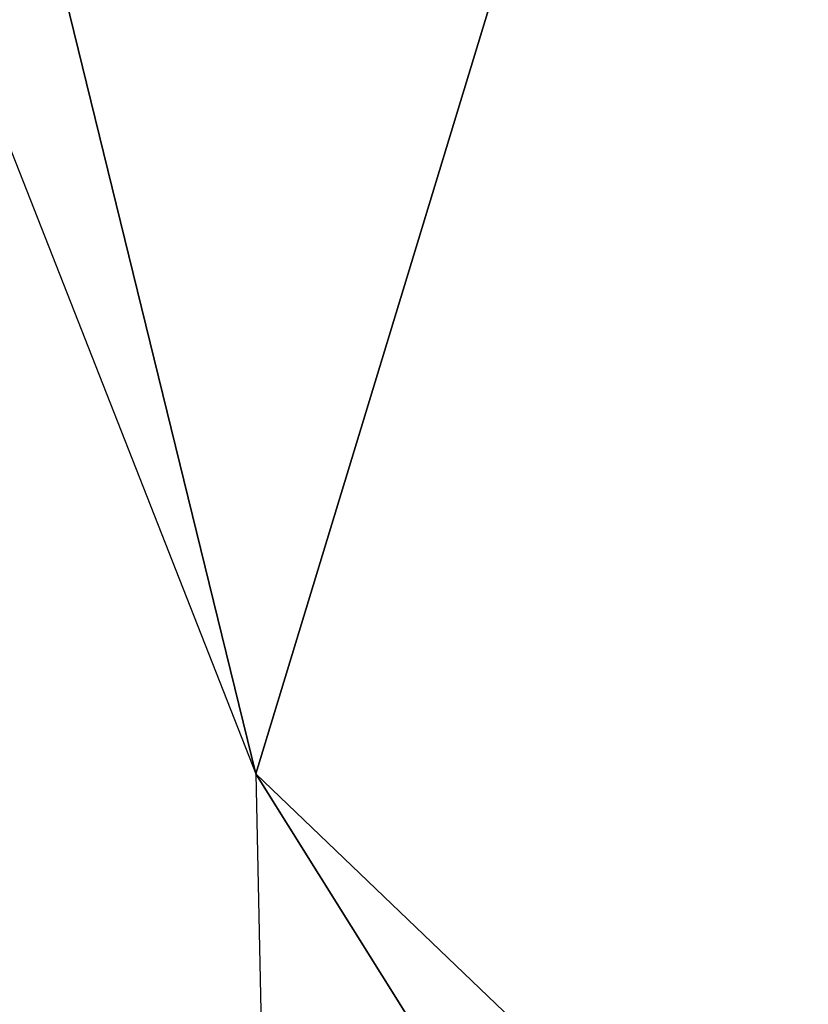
# Model space of a CAD drawing. Header units: millimetres. Extents: x 0 to 195, y 0 to 225.
# Tile 189 of 206: x 45.52026 to 45.52796, y 48.46649 to 48.4761. Entities that reach past the tile are written whole.
import ezdxf

# ---------------------------------------------------------------- set-up
doc = ezdxf.new("R2010")
doc.units = ezdxf.units.MM
doc.header["$LTSCALE"] = 25.4
doc.layers.get('0').update_dxf_attribs({"true_color": 0xff5454})

# ---------------------------------------------------------------- blocks, each defined once
blk = doc.blocks.new('TYBR-4685.STL')
at = {"color": 0}
mesh = blk.add_polyface(dxfattribs=at)
corners = [(84.2007828, 73.7764282, 906.5454102), (84.0809402, 73.377861, 906.3977051), (84.6594238, 71.9058914, 909.4417114)]
mesh.append_faces([[corners[k] for k in face] for face in [(0, 1, 2)]], dxfattribs={"color": 0})
mesh = blk.add_polyface(dxfattribs=at)
corners = [(84.2007828, 73.7764282, 906.5454102), (84.6594238, 71.9058914, 909.4417114), (84.7790527, 72.2982864, 909.6229248)]
mesh.append_faces([[corners[k] for k in face] for face in [(0, 1, 2)]], dxfattribs={"color": 0})
mesh = blk.add_polyface(dxfattribs=at)
corners = [(85.5749283, 71.0306473, 911.6796875), (84.6594238, 71.9058914, 909.4417114), (85.4481735, 70.6496277, 911.4799194), (84.7790527, 72.2982864, 909.6229248)]
mesh.append_faces([[corners[k] for k in face] for face in [(0, 1, 2), (1, 0, 3)]], dxfattribs={"vtx0": -1, "color": 0})
mesh = blk.add_polyface(dxfattribs=at)
corners = [(85.4481735, 70.6496277, 911.4799194), (84.6680832, 71.5166245, 909.223999), (85.4439392, 70.2808914, 911.2288818), (84.6594238, 71.9058914, 909.4417114)]
mesh.append_faces([[corners[k] for k in face] for face in [(0, 1, 2), (1, 0, 3)]], dxfattribs={"vtx0": -1, "color": 0})

msp = doc.modelspace()

# ---------------------------------------------------------------- block references
at = {"color": 250, "true_color": 0x2c2c2c}
msp.add_blockref('TYBR-4685.STL', (-39.1368561, -23.437149), dxfattribs=at)

doc.saveas('drawing.dxf')
